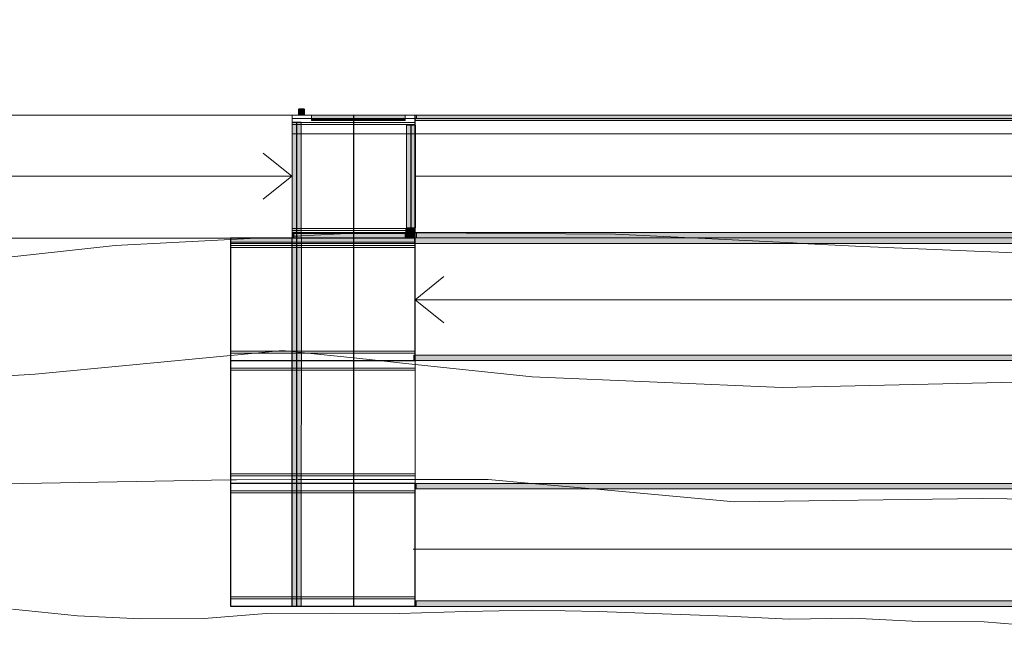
# Model space of a CAD drawing. Header units: metres. Extents: x -373759 to -373409, y 810976 to 811228.
# Tile 35 of 153: x -373649 to -373633, y 811117 to 811127. Entities that reach past the tile are written whole.
import ezdxf

# ---------------------------------------------------------------- set-up
doc = ezdxf.new("R2010")
doc.units = ezdxf.units.M
doc.header["$XCLIPFRAME"] = 2
for name, color, linetype, lineweight, true_color in [('A-DETL', 7, 'Continuous', 5, 0x00a600), ('BASE ALAMEDA JULIO MULLER 1_explodidoR01_dwg', 7, 'Continuous', 5, 0x767676), ('Curva_Intermediária', 7, 'Continuous', 9, 0x656565), ('Curva_Mestra', 7, 'Continuous', 40, 0xa55200)]:
    doc.layers.add(name, color=color, linetype=linetype, lineweight=lineweight, true_color=true_color)
for name, color, linetype, lineweight in [('A-FLOR', 7, 'Continuous', 5), ('A-GENM', 7, 'Continuous', 5), ('I-WALL', 7, 'Continuous', 5), ('S-BEAM', 7, 'Continuous', 5), ('S-COLS', 7, 'Continuous', 5)]:
    doc.layers.add(name, color=color, linetype=linetype, lineweight=lineweight)
picture_1 = doc.add_image_def('image1.jpg', size_in_pixel=(999, 584))

# ---------------------------------------------------------------- blocks, each defined once
blk = doc.blocks.new('BASE ALAMEDA JULIO MULLER 1_explodidoR01_dwg-478056-PISTA INFERIOR PARTE 1')
at = {"layer": 'Curva_Intermediária', "color": 9, "lineweight": 5, "true_color": 0xc0c0c0}
for p, q in [((-16770, 903449), (-17182, 903543)), ((-16184, 903314), (-16206, 903319)), ((-16153, 903307), (-16184, 903314)), ((-16149, 903306), (-16153, 903307)), ((-16146, 903306), (-16149, 903306)), ((-16135, 903303), (-16141, 903305)), ((-16127, 903301), (-16130, 903302)), ((-16123, 903300), (-16127, 903301)), ((-16119, 903299), (-16123, 903300)), ((-16065, 903287), (-16119, 903299)), ((-15235, 903097), (-16065, 903287)), ((-15077, 903061), (-15231, 903096)), ((-14426, 902873), (-15003, 903040)), ((-14414, 902869), (-14426, 902873)), ((-14250, 902822), (-14270, 902828)), ((-16667, 901501), (-16716, 901520)), ((-16646, 901492), (-16652, 901494)), ((-16579, 901465), (-16630, 901486)), ((-15788, 901148), (-16579, 901465)), ((-8403, 900995), (-9969, 901526)), ((-14855, 900773), (-15783, 901146)), ((-8281, 900953), (-8403, 900995))]:
    blk.add_line(p, q, dxfattribs=at)
at = {"layer": 'Curva_Intermediária', "color": 9, "lineweight": 5, "true_color": 0xc0c0c0, "flags": 128}
for points in [[(-17185, 903544), (-19014, 903963), (-23039, 904643), (-27007, 905443), (-28829, 905766)], [(-17698, 901732), (-20838, 902307), (-24782, 903171), (-26919, 903763)], [(-15003, 903040), (-15070, 903059), (-15077, 903061)], [(-9970, 901526), (-11142, 901923), (-14250, 902822)], [(-16721, 901522), (-16862, 901579), (-17696, 901732)], [(-2297, 898945), (-3494, 899371), (-7342, 900635), (-8281, 900953)], [(-93, 896651), (-1438, 896635), (-5311, 897771), (-9215, 898787), (-13078, 900059), (-14852, 900772)], [(-2011, 893043), (-2998, 893267), (-4046, 893451), (-5063, 893627), (-6102, 893851), (-7095, 894227), (-8118, 894523), (-9134, 894867), (-10134, 895131), (-11086, 895451), (-12095, 895779), (-13086, 896099), (-14110, 896411), (-15150, 896683), (-16206, 896947), (-17247, 897251), (-18286, 897539), (-19279, 897739), (-20270, 898011), (-21247, 898339), (-22230, 898731)]]:
    blk.add_lwpolyline(points, dxfattribs=at)
at = {"layer": 'Curva_Mestra', "color": 9, "lineweight": 5, "true_color": 0xc0c0c0}
for p, q in [((-18247, 899787), (-18159, 899763)), ((-18159, 899763), (-17289, 899518)), ((-17285, 899516), (-17234, 899502)), ((-17218, 899497), (-17212, 899496)), ((-17196, 899491), (-17143, 899476)), ((-17143, 899476), (-16327, 899246)), ((-16322, 899244), (-15365, 898974)), ((-13555, 898395), (-12689, 898063)), ((-12689, 898063), (-12622, 898037))]:
    blk.add_line(p, q, dxfattribs=at)
at = {"layer": 'Curva_Mestra', "color": 9, "lineweight": 5, "true_color": 0xc0c0c0, "flags": 128}
for points in [[(-27430, 901960), (-26046, 901627), (-22118, 900811), (-18250, 899787)], [(-15362, 898973), (-14222, 898651), (-13555, 898395)], [(-12622, 898037), (-10470, 897211), (-6583, 896163), (-2686, 895003), (-1402, 894778)]]:
    blk.add_lwpolyline(points, dxfattribs=at)
blk = doc.blocks.new('_EST_ PLACA PISO ESTRUTURAL MEIO - _EST_ PLACA PISO ESTRUTURAL MEIO-3937319-PISTA INFERIOR PARTE 1')
at = {"layer": 'A-GENM', "color": 253, "true_color": 0xaaaaaa}
for p, q in [((-1000, -500), (-1000, 500)), ((-998, 500), (997, 500)), ((-876, 500), (-998, 500)), ((997, 497), (-998, 497)), ((-998, 497), (997, 497)), ((-998, 497), (-998, -498)), ((-998, 497), (-998, -498)), ((-998, -498), (-998, 497)), ((-998, 497), (-998, -498)), ((-843, 500), (-876, 500)), ((-876, 497), (-876, -498)), ((843, 500), (-843, 500)), ((-843, -498), (-843, 497)), ((876, 500), (843, 500)), ((843, 497), (843, -498)), ((997, 500), (876, 500)), ((876, 497), (876, -498)), ((997, 497), (997, -498)), ((997, -498), (997, 497)), ((997, 497), (997, -498)), ((997, 497), (997, -498)), ((1000, -500), (1000, 500)), ((997, -498), (-998, -498)), ((-998, -498), (997, -498)), ((-998, -500), (-876, -500)), ((997, -500), (-998, -500)), ((-876, -500), (-843, -500)), ((-843, -500), (843, -500)), ((843, -500), (876, -500)), ((876, -500), (997, -500))]:
    blk.add_line(p, q, dxfattribs=at)
blk = doc.blocks.new('_EST_ PLACA PISO ESTRUTURAL MEIO - _EST_ PLACA PISO ESTRUTURAL MEIO-V190-PISTA INFERIOR PARTE 1')
at = {"layer": 'A-GENM', "color": 253, "true_color": 0xaaaaaa}
for p, q in [((-1000, 497), (-1000, -498)), ((-998, 500), (997, 500)), ((997, 498), (-998, 498)), ((-998, 498), (997, 498)), ((-998, 497), (-998, -498)), ((-998, 497), (-998, -498)), ((-998, -498), (-998, 497)), ((-998, 497), (-998, -498)), ((-876, 500), (-998, 500)), ((-843, 500), (-876, 500)), ((-876, 498), (-876, -498)), ((843, 500), (-843, 500)), ((-843, -498), (-843, 498)), ((876, 500), (843, 500)), ((843, 498), (843, -498)), ((997, 500), (876, 500)), ((876, 498), (876, -498)), ((997, 498), (997, -498)), ((997, -498), (997, 498)), ((997, 498), (997, -498)), ((997, 498), (997, -498)), ((1000, 500), (1000, -500)), ((997, -498), (-998, -498)), ((-998, -498), (997, -498)), ((997, -500), (-998, -500)), ((-998, -500), (-876, -500)), ((-876, -500), (-843, -500)), ((-843, -500), (843, -500)), ((843, -500), (876, -500)), ((876, -500), (997, -500))]:
    blk.add_line(p, q, dxfattribs=at)
blk = doc.blocks.new('PFC-Parallel Flange Channel - 90x300-3727853-PISTA INFERIOR PARTE 1')
at = {"layer": 'S-BEAM', "true_color": 0xff8080, "transparency": 33554432}
for points in [[(-252132, 857942), (-252132, 858032), (-266707, 858032), (-266707, 857942), (-252132, 857942)], [(-252115, 857960), (-252115, 858032), (-266690, 858032), (-266690, 857960), (-252115, 857960)], [(-252127, 857948), (-252115, 857948), (-252115, 857960), (-266690, 857960), (-266690, 857948), (-252131, 857948)]]:
    blk.add_hatch(color=11, dxfattribs=at).paths.add_polyline_path(points, flags=0)
h = blk.add_hatch(color=11, dxfattribs=at)
h.paths.add_polyline_path([(-252132, 857942), (-252132, 857962), (-252132, 857952)], flags=0)
h.paths.add_polyline_path([(-252114, 857942), (-252115, 857948), (-252131, 857948), (-252132, 857942), (-252117, 857942)], flags=0)
at = {"layer": 'S-BEAM', "color": 1, "true_color": 0xff0000}
for p, q in [((-266707, 857942), (-266707, 858032)), ((-266707, 858032), (-266707, 858032)), ((-266707, 858032), (-266707, 857960)), ((-252132, 858032), (-266707, 858032)), ((-252132, 858032), (-266707, 858032)), ((-266689, 857942), (-266707, 857942)), ((-266707, 857942), (-252132, 857942)), ((-266706, 857948), (-266690, 857948)), ((-266690, 857960), (-266690, 858032)), ((-266690, 858032), (-266689, 858032)), ((-252132, 858032), (-266690, 858032)), ((-266689, 858032), (-266689, 857960)), ((-252132, 858032), (-266689, 858032)), ((-266689, 857960), (-266689, 857948)), ((-266689, 857948), (-266689, 857942)), ((-252132, 857942), (-266689, 857942)), ((-252132, 857960), (-252132, 858032)), ((-252132, 858032), (-252132, 858032)), ((-252132, 858032), (-252132, 857942)), ((-252128, 858032), (-252132, 858032)), ((-252128, 858032), (-252132, 858032)), ((-252132, 857942), (-252127, 857942)), ((-252127, 857942), (-252132, 857942)), ((-252127, 857948), (-252131, 857948)), ((-252115, 858032), (-252127, 858032)), ((-252115, 858032), (-252127, 858032)), ((-252115, 857948), (-252127, 857948)), ((-252127, 857942), (-252114, 857942)), ((-252114, 857942), (-252127, 857942)), ((-252114, 858032), (-252115, 858032)), ((-252115, 858032), (-252115, 857962)), ((-252114, 857962), (-252114, 858032)), ((-252114, 857957), (-252114, 857962)), ((-252114, 857952), (-252114, 857957)), ((-252114, 857942), (-252114, 857951))]:
    blk.add_line(p, q, dxfattribs=at)
for centre, start_param, end_param in [((-266706, 857960), 1.570796, 3.141593), ((-266690, 857960), 3.141593, 4.712389), ((-252131, 857960), 1.976667, 3.141593), ((-252115, 857960), 4.396389, 4.712389), ((-252115, 857960), 3.926991, 4.379989), ((-252115, 857960), 3.141593, 3.836236)]:
    blk.add_ellipse(centre, major_axis=(0, 12), ratio=0.061632, start_param=start_param, end_param=end_param, dxfattribs=at)
blk = doc.blocks.new('PFC-Parallel Flange Channel - 90x300-V325-PISTA INFERIOR PARTE 1')
at = {"layer": 'S-BEAM', "true_color": 0xff8080, "transparency": 33554432}
for points in [[(-252132, 856032), (-252132, 856122), (-266707, 856122), (-266707, 856032), (-252403, 856032)], [(-252115, 856103), (-252115, 856115), (-266690, 856115), (-266690, 856103), (-252127, 856103)], [(-252115, 856032), (-252115, 856103), (-266690, 856103), (-266688, 856032), (-252127, 856032)], [(-252115, 856115), (-252114, 856122), (-252132, 856122), (-252131, 856115), (-252127, 856115)]]:
    blk.add_hatch(color=11, dxfattribs=at).paths.add_polyline_path(points, flags=0)
at = {"layer": 'S-BEAM', "color": 1, "true_color": 0xff0000}
for p, q in [((-266707, 856122), (-266689, 856122)), ((-266707, 856037), (-266707, 856122)), ((-252132, 856122), (-266707, 856122)), ((-266707, 856103), (-266707, 856032)), ((-266707, 856032), (-266707, 856037)), ((-266707, 856032), (-266707, 856032)), ((-266707, 856032), (-252132, 856032)), ((-266707, 856032), (-252132, 856032)), ((-266690, 856115), (-266706, 856115)), ((-266690, 856032), (-266690, 856103)), ((-266689, 856032), (-266690, 856032)), ((-266690, 856032), (-252132, 856032)), ((-266689, 856122), (-266689, 856115)), ((-266689, 856122), (-252132, 856122)), ((-266689, 856115), (-266689, 856112)), ((-266689, 856112), (-266689, 856032)), ((-266689, 856032), (-252132, 856032)), ((-252132, 856122), (-252132, 856032)), ((-252128, 856122), (-252132, 856122)), ((-252132, 856122), (-252128, 856122)), ((-252132, 856032), (-252132, 856103)), ((-252132, 856032), (-252132, 856032)), ((-252132, 856032), (-252128, 856032)), ((-252132, 856032), (-252128, 856032)), ((-252131, 856115), (-252128, 856115)), ((-252114, 856122), (-252127, 856122)), ((-252127, 856122), (-252114, 856122)), ((-252127, 856115), (-252115, 856115)), ((-252127, 856032), (-252115, 856032)), ((-252127, 856032), (-252115, 856032)), ((-252115, 856103), (-252115, 856032)), ((-252115, 856032), (-252114, 856032)), ((-252114, 856032), (-252114, 856122))]:
    blk.add_line(p, q, dxfattribs=at)
for centre, start_param, end_param in [((-266706, 856103), 0, 1.570796), ((-266690, 856103), 4.712389, 6.283185), ((-252131, 856103), 0.785398, 1.570796), ((-252131, 856103), 0, 0.785398), ((-252115, 856103), 4.712389, 6.283185)]:
    blk.add_ellipse(centre, major_axis=(0, 12), ratio=0.061632, start_param=start_param, end_param=end_param, dxfattribs=at)
blk = doc.blocks.new('PFC-Parallel Flange Channel - 90x300-3752209-PISTA INFERIOR PARTE 1')
at = {"layer": 'S-BEAM', "true_color": 0xff8080, "transparency": 33554432}
h = blk.add_hatch(color=11, dxfattribs=at)
h.paths.add_polyline_path([(-254130, 862022), (-254130, 862112), (-266709, 862112), (-266707, 862022), (-254130, 862022)], flags=0)
h.paths.add_polyline_path([(-266707, 862022), (-266707, 862022), (-266707, 862112)], flags=0)
for points in [[(-254107, 862093), (-254108, 862105), (-266687, 862104), (-266686, 862093), (-254127, 862093)], [(-254127, 862022), (-254107, 862022), (-254107, 862093), (-266686, 862093), (-266686, 862022), (-254127, 862022)]]:
    blk.add_hatch(color=11, dxfattribs=at).paths.add_polyline_path(points, flags=0)
h = blk.add_hatch(color=11, dxfattribs=at)
h.paths.add_polyline_path([(-254107, 862022), (-254106, 862022), (-254107, 862093)], flags=0)
h.paths.add_polyline_path([(-254130, 862022), (-254129, 862022), (-254130, 862022)], flags=0)
h.paths.add_polyline_path([(-254108, 862105), (-254106, 862112), (-254130, 862112), (-254127, 862105)], flags=0)
at = {"layer": 'S-BEAM', "color": 1, "true_color": 0xff0000}
for p, q in [((-266709, 862022), (-266709, 862112)), ((-266708, 862112), (-266685, 862112)), ((-254130, 862112), (-266708, 862112)), ((-266708, 862093), (-266708, 862022)), ((-266687, 862105), (-266707, 862105)), ((-266686, 862022), (-266686, 862093)), ((-266685, 862112), (-266685, 862105)), ((-266685, 862112), (-254130, 862112)), ((-266685, 862096), (-266685, 862022)), ((-254130, 862112), (-254130, 862022)), ((-254129, 862022), (-254129, 862093)), ((-254106, 862112), (-254127, 862112)), ((-254127, 862112), (-254106, 862112)), ((-254127, 862105), (-254108, 862105)), ((-254107, 862093), (-254107, 862022)), ((-254106, 862022), (-254106, 862112)), ((-266708, 862022), (-266709, 862022)), ((-266707, 862022), (-255944, 862022)), ((-266707, 862022), (-255865, 862022)), ((-266685, 862022), (-266686, 862022)), ((-266686, 862022), (-254153, 862022)), ((-266685, 862022), (-254153, 862022)), ((-255944, 862022), (-254130, 862022)), ((-255865, 862022), (-254130, 862022)), ((-254153, 862022), (-254130, 862022)), ((-254153, 862022), (-254130, 862022)), ((-254130, 862022), (-254129, 862022)), ((-254127, 862022), (-254107, 862022)), ((-254127, 862022), (-254107, 862022)), ((-254107, 862022), (-254106, 862022))]:
    blk.add_line(p, q, dxfattribs=at)
for centre, start_param, end_param in [((-266707, 862093), 0, 1.570796), ((-266687, 862093), 4.712389, 6.283185), ((-254128, 862093), 0, 1.570796), ((-254108, 862093), 4.712389, 6.283185)]:
    blk.add_ellipse(centre, major_axis=(0, 12), ratio=0.079255, start_param=start_param, end_param=end_param, dxfattribs=at)
blk = doc.blocks.new('PFC-Parallel Flange Channel - 90x300-3727615-PISTA INFERIOR PARTE 1')
at = {"layer": 'S-BEAM', "true_color": 0xff8080, "transparency": 33554432}
blk.add_hatch(color=11, dxfattribs=at).paths.add_polyline_path([(-268682, 862088), (-268683, 862100), (-268708, 862100), (-268705, 862088), (-268694, 862088)], flags=0)
h = blk.add_hatch(color=11, dxfattribs=at)
h.paths.add_polyline_path([(-268682, 862017), (-268682, 862088), (-268708, 862088), (-268705, 862017), (-268694, 862017)], flags=0)
h.paths.add_polyline_path([(-268705, 862022), (-268704, 862022), (-268704, 862022)], flags=0)
h = blk.add_hatch(color=11, dxfattribs=at)
h.paths.add_polyline_path([(-268681, 862022), (-268681, 862022), (-268681, 862022)], flags=0)
h.paths.add_polyline_path([(-268683, 862100), (-268683, 862107), (-268705, 862107), (-268703, 862100), (-268690, 862100)], flags=0)
at = {"layer": 'S-BEAM', "color": 1, "true_color": 0xff0000}
for p, q in [((-268705, 862107), (-268705, 862022)), ((-268690, 862107), (-268705, 862107)), ((-268705, 862107), (-268681, 862107)), ((-268704, 862022), (-268704, 862088)), ((-268703, 862100), (-268690, 862100)), ((-268681, 862107), (-268690, 862107)), ((-268690, 862100), (-268683, 862100)), ((-268682, 862088), (-268682, 862022)), ((-268681, 862022), (-268681, 862096)), ((-281139, 862017), (-281140, 862017)), ((-281116, 862017), (-281117, 862017)), ((-268705, 862022), (-268705, 862017)), ((-268705, 862017), (-268704, 862017)), ((-268704, 862017), (-268704, 862022)), ((-268704, 862017), (-268682, 862017)), ((-268704, 862017), (-268682, 862017)), ((-268682, 862022), (-268682, 862017)), ((-268682, 862017), (-268681, 862017)), ((-268681, 862017), (-268681, 862022))]:
    blk.add_line(p, q, dxfattribs=at)
for centre, start_param, end_param in [((-268703, 862088), 0, 1.570796), ((-268683, 862088), 5.497787, 6.283185), ((-268683, 862088), 4.712389, 5.497787)]:
    blk.add_ellipse(centre, major_axis=(0, 12), ratio=0.080162, start_param=start_param, end_param=end_param, dxfattribs=at)
blk = doc.blocks.new('_EST_ PLACA PISO ESTRUTURAL MEIO - _EST_ PLACA PISO ESTRUTURAL MEIO-V189-PISTA INFERIOR PARTE 1')
at = {"layer": 'A-GENM', "color": 253, "true_color": 0xaaaaaa}
for p, q in [((-1000, 500), (-1000, -500)), ((-998, 500), (997, 500)), ((-876, 500), (-998, 500)), ((997, 497), (-998, 497)), ((-998, 497), (997, 497)), ((-998, 497), (-998, -498)), ((-998, 497), (-998, -498)), ((-998, -498), (-998, 497)), ((-998, 497), (-998, -498)), ((-843, 500), (-876, 500)), ((-876, 497), (-876, -498)), ((843, 500), (-843, 500)), ((-843, -498), (-843, 497)), ((876, 500), (843, 500)), ((843, 497), (843, -498)), ((997, 500), (876, 500)), ((876, 497), (876, -498)), ((997, 497), (997, -498)), ((997, -498), (997, 497)), ((997, 497), (997, -498)), ((997, 497), (997, -498)), ((1000, 500), (1000, -500)), ((997, -498), (-998, -498)), ((-998, -498), (997, -498)), ((-998, -500), (-876, -500)), ((997, -500), (-998, -500)), ((-876, -500), (-843, -500)), ((-843, -500), (843, -500)), ((843, -500), (876, -500)), ((876, -500), (997, -500))]:
    blk.add_line(p, q, dxfattribs=at)
blk = doc.blocks.new('PFC-Parallel Flange Channel - 90x300-3728610-PISTA INFERIOR PARTE 1')
at = {"layer": 'S-BEAM'}
for p, q in [((-1497.5, 12.7), (-502.5, 12.7)), ((-497.5, 12.7), (497.5, 12.7)), ((502.5, 12.7), (1497.5, 12.7))]:
    blk.add_line(p, q, dxfattribs=at)
blk = doc.blocks.new('M_W-Wide Flange - VIGA I 25X15-3728730-PISTA INFERIOR PARTE 1')
at = {"layer": 'S-BEAM', "true_color": 0xff8080, "transparency": 33554432}
for points in [[(2992, 75), (-2993, 75), (-2993, 20), (2992, 20)], [(2992, 75), (-2993, 75), (-2993, -75), (2992, -73)], [(2992, 20), (-2993, 20), (-2993, 3), (2992, 5), (2992, 17)], [(2992, -3), (-2993, -5), (-2993, -20), (2992, -20), (2992, -4)], [(2992, -20), (-2993, -20), (-2993, -75), (2992, -73)]]:
    blk.add_hatch(color=11, dxfattribs=at).paths.add_polyline_path(points, flags=0)
at = {"layer": 'S-BEAM', "color": 1, "true_color": 0xff0000}
for p, q in [((-2993, 75), (-2993, 16)), ((-2993, -73), (-2993, 75)), ((-2993, 75), (-2993, 20)), ((-2993, 20), (-2993, 75)), ((-2913, 75), (-2993, 75)), ((-2993, 75), (-2903, 75)), ((-2993, 75), (-2903, 75)), ((-2993, 75), (-2913, 75)), ((-2993, 20), (-2993, 3)), ((-2993, 3), (-2993, 20)), ((-2993, 14), (-2993, 8)), ((-2993, 3), (-2993, -3)), ((-2903, 75), (-2909, 75)), ((-2909, 75), (-2903, 75)), ((2992, 75), (-2903, 75)), ((-2903, 75), (2992, 75)), ((-2903, 75), (2992, 75)), ((-2903, 75), (2992, 75)), ((2992, 75), (2992, 20)), ((2992, 20), (2992, 75)), ((2992, 75), (2992, -73)), ((2992, 8), (2992, 75)), ((2992, 20), (2992, 3)), ((2992, 3), (2992, 20)), ((2992, -3), (2992, 3)), ((-2993, -20), (-2993, -3)), ((-2993, -3), (-2993, -20)), ((-2993, -8), (-2993, -14)), ((-2993, -16), (-2993, -73)), ((-2993, -73), (-2993, -20)), ((-2993, -20), (-2993, -73)), ((-2993, -75), (-2903, -75)), ((-2993, -75), (-2903, -75)), ((-2993, -75), (-2915, -75)), ((-2993, -75), (-2915, -75)), ((-2909, -75), (-2903, -75)), ((-2909, -75), (-2903, -75)), ((-2903, -75), (2992, -75)), ((-2903, -75), (2992, -75)), ((-2903, -75), (2992, -75)), ((-2903, -75), (2992, -75)), ((2992, -20), (2992, -3)), ((2992, -3), (2992, -20)), ((2992, -73), (2992, -8)), ((2992, -73), (2992, -20)), ((2992, -20), (2992, -73))]:
    blk.add_line(p, q, dxfattribs=at)
at = {"layer": 'S-BEAM'}
for p, q in [((-2903, 3), (-2993, 3)), ((2992, 3), (-2903, 3)), ((-2903, -3), (-2993, -3)), ((2992, -3), (-2903, -3))]:
    blk.add_line(p, q, dxfattribs=at)
blk = doc.blocks.new('_EST_ PLACA PISO ESTRUTURAL MEIO - _EST_ PLACA PISO ESTRUTURAL MEIO-V328-PISTA INFERIOR PARTE 1')
at = {"layer": 'A-GENM', "color": 253, "true_color": 0xaaaaaa}
for p, q in [((-1000, 497), (-1000, 444)), ((997, 498), (-998, 498)), ((-998, 498), (997, 498)), ((-998, 497), (-998, 440)), ((-998, 497), (-998, 440)), ((-998, 440), (-998, 497)), ((-998, 497), (-998, 440)), ((-876, 498), (-876, -498)), ((-843, -498), (-843, 498)), ((843, 498), (843, -498)), ((876, 498), (876, -498)), ((997, 498), (997, -498)), ((997, -498), (997, 498)), ((997, 498), (997, -498)), ((997, 498), (997, -498)), ((1000, 500), (1000, 392)), ((-1000, 444), (-1000, 440)), ((-1000, 438), (-1000, 435)), ((-1000, 435), (-1000, 432)), ((-1000, 427), (-1000, 422)), ((-1000, 417), (-1000, 414)), ((-1000, 414), (-1000, 411)), ((-1000, 409), (-1000, 405)), ((-1000, 405), (-1000, 350)), ((-1000, 350), (-1000, -498)), ((-998, 438), (-998, 432)), ((-998, 438), (-998, 432)), ((-998, 432), (-998, 438)), ((-998, 438), (-998, 432)), ((-998, 427), (-998, 422)), ((-998, 427), (-998, 422)), ((-998, 422), (-998, 427)), ((-998, 427), (-998, 422)), ((-998, 417), (-998, 411)), ((-998, 417), (-998, 411)), ((-998, 411), (-998, 417)), ((-998, 417), (-998, 411)), ((-998, 409), (-998, 350)), ((-998, 409), (-998, 350)), ((-998, 350), (-998, 409)), ((-998, 409), (-998, 350)), ((-998, 350), (-998, -498)), ((-998, 350), (-998, -498)), ((-998, -498), (-998, 350)), ((-998, 350), (-998, -498)), ((1000, 302), (1000, -500)), ((997, -498), (-998, -498)), ((-998, -498), (997, -498)), ((-998, -500), (-876, -500)), ((997, -500), (-998, -500)), ((-876, -500), (-843, -500)), ((-843, -500), (843, -500)), ((843, -500), (876, -500)), ((876, -500), (997, -500))]:
    blk.add_line(p, q, dxfattribs=at)
blk = doc.blocks.new('PFC-Parallel Flange Channel - 90x300-4141118-PISTA INFERIOR PARTE 1')
at = {"layer": 'S-BEAM'}
for p, q in [((-686, -13), (-4, -13)), ((1, -13), (836, -13))]:
    blk.add_line(p, q, dxfattribs=at)
blk = doc.blocks.new('PFC-Parallel Flange Channel - 90x300-3752182-PISTA INFERIOR PARTE 1')
at = {"layer": 'S-BEAM', "true_color": 0xff8080, "transparency": 33554432}
for points in [[(701, -58), (834, -58), (834, 32), (-1001, 32), (-1000, -58), (66, -58)], [(701, -58), (834, -58), (834, 13), (-1001, 10), (-1000, -58), (66, -58)]]:
    blk.add_hatch(color=11, dxfattribs=at).paths.add_polyline_path(points, flags=0)
h = blk.add_hatch(color=11, dxfattribs=at)
h.paths.add_polyline_path([(834, 13), (834, 25), (-1001, 24), (-1000, 13), (701, 13)], flags=0)
h.paths.add_polyline_path([(66, 16), (66, 16), (701, 16)], flags=0)
h.paths.add_polyline_path([(66, 19), (66, 19), (701, 19)], flags=0)
h.paths.add_polyline_path([(66, 25), (66, 25), (701, 25)], flags=0)
at = {"layer": 'S-BEAM', "color": 1, "true_color": 0xff0000}
for p, q in [((-1001, 32), (-1001, 27)), ((-1001, -58), (-1001, 32)), ((-6, 32), (-1001, 32)), ((-1001, 32), (-855, 32)), ((-1001, 22), (-1001, 25)), ((-1001, 25), (-1001, 25)), ((-1001, 25), (-1001, 24)), ((-1001, 25), (-1001, 25)), ((-1001, 24), (-1001, 22)), ((-1001, 19), (-1001, 22)), ((-1001, 22), (-1001, 16)), ((-1001, 13), (-1001, 19)), ((-1001, 16), (-1001, 8)), ((-1001, 16), (-1001, 13)), ((-1001, -58), (-1001, 13)), ((-1001, 13), (-1001, -58)), ((-1001, 8), (-1001, -58)), ((-855, 32), (-6, 32)), ((834, 32), (-1, 32)), ((-1, 32), (834, 32)), ((834, 32), (834, -58)), ((834, 25), (834, 32)), ((834, 16), (834, 25)), ((834, 25), (834, 13)), ((834, 13), (834, 16)), ((834, -58), (834, 16)), ((834, -58), (834, 13)), ((834, 13), (834, -58)), ((-1000, -58), (-943, -58)), ((-1000, -58), (-943, -58)), ((-1000, -58), (-989, -58)), ((-1000, -58), (-977, -58)), ((-989, -58), (-977, -58)), ((-977, -58), (-943, -58)), ((-977, -58), (-943, -58)), ((-941, -58), (-935, -58)), ((-941, -58), (-935, -58)), ((-941, -58), (-935, -58)), ((-941, -58), (-935, -58)), ((-930, -58), (-925, -58)), ((-930, -58), (-925, -58)), ((-930, -58), (-925, -58)), ((-930, -58), (-925, -58)), ((-920, -58), (-914, -58)), ((-920, -58), (-914, -58)), ((-920, -58), (-914, -58)), ((-920, -58), (-914, -58)), ((-912, -58), (-853, -58)), ((-912, -58), (-853, -58)), ((-912, -58), (-855, -58)), ((-912, -58), (-855, -58)), ((-853, -58), (-6, -58)), ((-853, -58), (-6, -58)), ((-853, -58), (-6, -58)), ((-853, -58), (-6, -58)), ((0, -58), (834, -58)), ((0, -58), (834, -58)), ((0, -58), (834, -58)), ((0, -58), (834, -58))]:
    blk.add_line(p, q, dxfattribs=at)
at = {"layer": 'S-BEAM'}
for p, q in [((-1001, 13), (-6, 13)), ((-1, 13), (834, 13))]:
    blk.add_line(p, q, dxfattribs=at)
blk = doc.blocks.new('M_W-Wide Flange - VIGA I 25X15-3752183-PISTA INFERIOR PARTE 1')
at = {"layer": 'S-BEAM', "true_color": 0xff8080, "transparency": 33554432}
for points in [[(835, 75), (-835, 75), (-835, -75), (835, -75), (835, 68)], [(835, 75), (-692, 75), (-692, 20), (835, 20), (835, 68)], [(835, 20), (-692, 19), (-692, 3), (835, 5), (835, 15)], [(835, -3), (-692, -5), (-692, -20), (835, -20), (835, -3)], [(835, -20), (-692, -20), (-692, -75), (835, -75)]]:
    blk.add_hatch(color=11, dxfattribs=at).paths.add_polyline_path(points, flags=0)
at = {"layer": 'S-BEAM', "color": 1, "true_color": 0xff0000}
for p, q in [((-835, 68), (-835, 75)), ((-835, 75), (835, 75)), ((-835, -75), (-835, 65)), ((835, 75), (-692, 75)), ((-692, 75), (835, 75)), ((-692, 75), (835, 75)), ((835, 75), (835, 68)), ((835, 68), (835, 75)), ((835, 75), (835, 68)), ((835, 68), (835, 75)), ((835, 65), (835, 20)), ((835, 20), (835, 65)), ((835, 65), (835, -75)), ((835, 8), (835, 65)), ((835, 20), (835, 3)), ((835, 3), (835, 20)), ((835, 3), (835, 3)), ((835, -3), (835, 3)), ((-835, -75), (835, -75)), ((-692, -75), (835, -75)), ((-692, -75), (835, -75)), ((-692, -75), (835, -75)), ((835, -11), (835, -3)), ((835, -3), (835, -8)), ((835, -8), (835, -20)), ((835, -75), (835, -8)), ((835, -20), (835, -11)), ((835, -75), (835, -20)), ((835, -20), (835, -75))]:
    blk.add_line(p, q, dxfattribs=at)
at = {"layer": 'S-BEAM'}
for p, q in [((835, 3), (-835, 3)), ((835, -3), (-835, -3))]:
    blk.add_line(p, q, dxfattribs=at)
blk = doc.blocks.new('M_W-Wide Flange - VIGA I 25X15-4141119-PISTA INFERIOR PARTE 1')
at = {"layer": 'S-BEAM', "true_color": 0xff8080, "transparency": 33554432}
for points in [[(997, 75), (-885, 75), (-885, -73), (997, -70), (997, 22)], [(997, 75), (-692, 75), (-692, 20), (997, 22)], [(997, 19), (997, 20), (-692, 20), (-692, 3), (997, 5), (997, 18)], [(997, -3), (997, -3), (-692, -5), (-692, -20), (997, -17), (997, -4)], [(997, -46), (997, -20), (-692, -20), (-692, -73), (997, -70), (997, -46)]]:
    blk.add_hatch(color=11, dxfattribs=at).paths.add_polyline_path(points, flags=0)
at = {"layer": 'S-BEAM', "color": 1, "true_color": 0xff0000}
for p, q in [((-885, -70), (-885, 75)), ((907, 75), (-885, 75)), ((907, 75), (-692, 75)), ((907, 75), (-692, 75)), ((907, 75), (-692, 75)), ((997, 75), (907, 75)), ((997, 75), (907, 75)), ((915, 75), (907, 75)), ((915, 75), (907, 75)), ((997, 75), (926, 75)), ((997, 75), (926, 75)), ((997, 22), (997, 75)), ((997, 75), (997, 22)), ((997, 22), (997, 75)), ((997, 75), (997, 18)), ((997, 16), (997, 10)), ((997, 8), (997, 5)), ((997, 5), (997, 8)), ((997, 5), (997, 3)), ((997, 3), (997, 5)), ((997, 5), (997, 0)), ((997, 0), (997, 3)), ((997, 3), (997, 3)), ((997, -8), (997, -3)), ((997, -3), (997, -3)), ((997, -3), (997, -5)), ((997, -5), (997, -11)), ((997, -5), (997, -8)), ((997, -11), (997, -8)), ((997, -11), (997, -8)), ((997, -8), (997, -11)), ((997, -13), (997, -69)), ((997, -46), (997, -20)), ((997, -69), (997, -20)), ((997, -20), (997, -46)), ((997, -69), (997, -47)), ((997, -47), (997, -69))]:
    blk.add_line(p, q, dxfattribs=at)
at = {"layer": 'S-BEAM'}
for p, q in [((907, 3), (-885, 3)), ((997, 3), (907, 3)), ((907, -3), (-885, -3)), ((997, -3), (907, -3))]:
    blk.add_line(p, q, dxfattribs=at)
blk = doc.blocks.new('_EST_ PILAR BALIZADOR - 150 x 150-V367-PISTA INFERIOR PARTE 1')
at = {"layer": 'S-COLS', "lineweight": 20, "true_color": 0x800000}
blk.add_hatch(color=16, dxfattribs=at).paths.add_polyline_path([(-50, -40), (-49, -45), (-40, -50), (45, -49), (50, -40), (49, 45), (40, 50), (-45, 49), (-50, 40)], flags=0)
at = {"layer": 'S-COLS', "color": 236, "lineweight": 20, "true_color": 0x800040}
for p, q in [((-50, 40), (-50, -40)), ((40, 50), (-40, 50)), ((50, -40), (50, 40)), ((-40, -50), (40, -50))]:
    blk.add_line(p, q, dxfattribs=at)
for centre, start, end in [((-40, 40), 90, 180), ((40, 40), 360, 90), ((-40, -40), 180, 270), ((40, -40), 270, 360)]:
    blk.add_arc(centre, 10, start, end, dxfattribs=at)
at = {"layer": 'S-COLS', "lineweight": 20}
for centre, start, end in [((-40, 40), 135, 180), ((40, 40), 45, 90), ((-40, -40), 225, 270), ((40, -40), 315, 0)]:
    blk.add_arc(centre, 10, start, end, dxfattribs=at)

msp = doc.modelspace()

# ---------------------------------------------------------------- hatches: boundary and pattern name
at = {"layer": 'S-BEAM', "true_color": 0xff8080, "transparency": 33554432}
for points in [[(-373643.12, 811125.854), (-373643.12, 811125.944), (-373644.642, 811125.944), (-373644.642, 811125.854), (-373643.254, 811125.854)], [(-373643.12, 811125.889), (-373643.12, 811125.944), (-373644.642, 811125.944), (-373644.642, 811125.889), (-373643.254, 811125.889)], [(-373630.38, 811125.854), (-373630.38, 811125.944), (-373642.959, 811125.944), (-373642.958, 811125.854), (-373630.38, 811125.854)], [(-373630.368, 811125.872), (-373630.368, 811125.944), (-373642.936, 811125.944), (-373642.936, 811125.889), (-373641.65, 811125.889), (-373641.65, 811125.872), (-373630.369, 811125.872)], [(-373630.369, 811125.86), (-373630.369, 811125.872), (-373641.655, 811125.869), (-373641.696, 811125.864), (-373641.766, 811125.861), (-373641.802, 811125.86), (-373630.37, 811125.86)], [(-373642.957, 811123.859), (-373642.96, 811123.949), (-373645.957, 811123.949), (-373645.955, 811123.859), (-373642.957, 811123.859)], [(-373642.969, 811123.877), (-373642.97, 811123.949), (-373645.957, 811123.949), (-373645.955, 811123.877), (-373643.254, 811123.877)], [(-373642.968, 811123.865), (-373642.969, 811123.877), (-373645.957, 811123.877), (-373645.955, 811123.865), (-373642.969, 811123.865)], [(-373630.403, 811123.877), (-373630.405, 811123.949), (-373642.969, 811123.949), (-373642.969, 811123.877), (-373631.192, 811123.877)], [(-373630.402, 811123.865), (-373630.404, 811123.877), (-373642.969, 811123.877), (-373642.968, 811123.865), (-373630.402, 811123.865)], [(-373642.957, 811123.859), (-373642.96, 811123.865), (-373642.969, 811123.863), (-373642.968, 811123.859), (-373642.957, 811123.859)], [(-373630.38, 811123.859), (-373630.38, 811123.949), (-373642.957, 811123.949), (-373642.957, 811123.859), (-373630.38, 811123.859)], [(-373630.391, 811122.025), (-373630.391, 811122.037), (-373642.98, 811122.036), (-373642.98, 811122.025), (-373630.392, 811122.025)], [(-373630.391, 811121.954), (-373630.391, 811122.025), (-373642.98, 811122.025), (-373642.98, 811121.954), (-373638.81, 811121.954)], [(-373630.38, 811121.954), (-373630.38, 811122.044), (-373642.957, 811122.044), (-373642.957, 811121.954), (-373638.81, 811121.954)]]:
    msp.add_hatch(color=11, dxfattribs=at).paths.add_polyline_path(points, flags=0)
h = msp.add_hatch(color=11, dxfattribs=at)
h.paths.add_polyline_path([(-373642.958, 811121.954), (-373642.957, 811121.954), (-373642.958, 811122.025)], flags=0)
h.paths.add_polyline_path([(-373642.959, 811122.037), (-373642.96, 811122.044), (-373642.981, 811122.044), (-373642.979, 811122.037), (-373642.96, 811122.037)], flags=0)
at = {"layer": 'S-COLS', "true_color": 0x800000}
for points in [[(-373642.958, 811123.949), (-373642.958, 811123.949), (-373642.96, 811123.96), (-373643.023, 811123.961), (-373643.027, 811123.966), (-373643.029, 811123.972), (-373643.027, 811124.081), (-373643.023, 811124.086), (-373643.016, 811124.088), (-373642.958, 811124.088), (-373642.96, 811124.099), (-373643.108, 811124.099), (-373643.108, 811124.088), (-373643.043, 811124.086), (-373643.038, 811124.081), (-373643.036, 811124.075), (-373643.038, 811123.966), (-373643.043, 811123.961), (-373643.049, 811123.96), (-373643.108, 811123.96), (-373643.108, 811123.949), (-373642.959, 811123.949)], [(-373642.959, 811123.949), (-373642.958, 811123.949), (-373642.96, 811124.099), (-373643.108, 811124.099), (-373643.108, 811123.949), (-373642.96, 811123.949)]]:
    msp.add_hatch(color=16, dxfattribs=at).paths.add_polyline_path(points, flags=0)

# ---------------------------------------------------------------- linework, layer by layer
at = {"layer": 'A-DETL', "color": 7}
for p, q in [((-373644.959, 811124.952), (-373645.427, 811125.327)), ((-373657.392, 811124.952), (-373644.959, 811124.952)), ((-373644.959, 811124.952), (-373645.427, 811124.577)), ((-373630.377, 811124.952), (-373642.957, 811124.952)), ((-373642.957, 811122.945), (-373642.489, 811123.321)), ((-373630.377, 811122.945), (-373642.957, 811122.945)), ((-373642.957, 811122.945), (-373642.489, 811122.57)), ((-373630.628, 811118.892), (-373642.99, 811118.892)), ((-373642.99, 811118.892), (-373628.382, 811118.892))]:
    msp.add_line(p, q, dxfattribs=at)
at = {"layer": 'A-FLOR'}
for p, q in [((-373657.392, 811125.944), (-373644.958, 811125.944)), ((-373644.958, 811125.944), (-373644.958, 811123.949)), ((-373642.958, 811123.949), (-373642.958, 811125.944)), ((-373630.38, 811125.944), (-373642.958, 811125.944)), ((-373645.957, 811123.944), (-373657.392, 811123.944)), ((-373644.96, 811123.944), (-373645.955, 811123.944)), ((-373644.958, 811123.949), (-373644.958, 811123.944)), ((-373642.957, 811123.949), (-373642.957, 811123.949)), ((-373642.957, 811121.954), (-373642.957, 811123.949)), ((-373642.957, 811123.949), (-373630.38, 811123.949)), ((-373630.38, 811121.954), (-373642.957, 811121.954)), ((-373642.957, 811119.959), (-373628.382, 811119.959)), ((-373642.957, 811117.959), (-373642.957, 811119.959)), ((-373628.382, 811117.959), (-373642.957, 811117.959))]:
    msp.add_line(p, q, dxfattribs=at)
at = {"layer": 'I-WALL'}
for p, q in [((-373644.955, 811125.889), (-373643.96, 811125.889)), ((-373643.955, 811125.889), (-373642.96, 811125.889)), ((-373642.958, 811125.889), (-373630.38, 811125.889)), ((-373643.96, 811125.639), (-373644.955, 811125.639)), ((-373642.96, 811125.639), (-373643.955, 811125.639)), ((-373630.38, 811125.639), (-373642.958, 811125.639))]:
    msp.add_line(p, q, dxfattribs=at)
at = {"layer": 'S-BEAM', "color": 1, "true_color": 0xff0000}
for p, q in [((-373644.642, 811125.854), (-373644.642, 811125.944)), ((-373644.642, 811125.944), (-373644.642, 811125.872)), ((-373644.642, 811125.889), (-373644.642, 811125.944)), ((-373644.642, 811125.944), (-373644.642, 811125.889)), ((-373643.96, 811125.944), (-373644.642, 811125.944)), ((-373643.96, 811125.944), (-373644.642, 811125.944)), ((-373643.96, 811125.944), (-373644.642, 811125.944)), ((-373643.96, 811125.944), (-373644.642, 811125.944)), ((-373643.12, 811125.944), (-373643.955, 811125.944)), ((-373643.12, 811125.944), (-373643.955, 811125.944)), ((-373643.12, 811125.944), (-373643.955, 811125.944)), ((-373643.12, 811125.944), (-373643.955, 811125.944)), ((-373643.12, 811125.889), (-373643.12, 811125.944)), ((-373643.12, 811125.944), (-373643.12, 811125.889)), ((-373643.12, 811125.872), (-373643.12, 811125.944)), ((-373643.12, 811125.944), (-373643.12, 811125.854)), ((-373642.959, 811125.854), (-373642.959, 811125.944)), ((-373642.959, 811125.944), (-373642.958, 811125.944)), ((-373642.958, 811125.944), (-373642.958, 811125.872)), ((-373630.38, 811125.944), (-373642.958, 811125.944)), ((-373630.38, 811125.944), (-373642.958, 811125.944)), ((-373642.936, 811125.889), (-373642.936, 811125.944)), ((-373642.936, 811125.944), (-373642.935, 811125.944)), ((-373630.38, 811125.944), (-373642.936, 811125.944)), ((-373642.935, 811125.944), (-373642.935, 811125.889)), ((-373630.38, 811125.944), (-373642.935, 811125.944)), ((-373644.642, 811125.872), (-373644.642, 811125.869)), ((-373644.642, 811125.869), (-373644.642, 811125.86)), ((-373644.642, 811125.854), (-373643.96, 811125.854)), ((-373643.955, 811125.854), (-373643.12, 811125.854)), ((-373643.12, 811125.866), (-373643.12, 811125.872)), ((-373643.12, 811125.86), (-373643.12, 811125.866)), ((-373642.945, 811125.854), (-373642.958, 811125.854)), ((-373642.958, 811125.854), (-373630.38, 811125.854)), ((-373642.957, 811125.86), (-373642.945, 811125.86)), ((-373630.38, 811125.854), (-373641.493, 811125.854)), ((-373645.957, 811123.859), (-373645.957, 811123.949)), ((-373645.957, 811123.949), (-373645.957, 811123.877)), ((-373645.957, 811123.877), (-373645.957, 811123.949)), ((-373645.957, 811123.949), (-373645.957, 811123.865)), ((-373645.957, 811123.877), (-373645.957, 811123.865)), ((-373645.957, 811123.865), (-373645.957, 811123.877)), ((-373645.957, 811123.865), (-373645.957, 811123.859)), ((-373644.96, 811123.949), (-373645.955, 811123.949)), ((-373644.96, 811123.949), (-373645.955, 811123.949)), ((-373644.96, 811123.949), (-373645.955, 811123.949)), ((-373644.96, 811123.949), (-373645.955, 811123.949)), ((-373645.955, 811123.859), (-373644.96, 811123.859)), ((-373644.96, 811123.859), (-373645.955, 811123.859)), ((-373643.96, 811123.949), (-373644.955, 811123.949)), ((-373643.96, 811123.949), (-373644.955, 811123.949)), ((-373644.807, 811123.949), (-373644.955, 811123.949)), ((-373644.807, 811123.949), (-373644.955, 811123.949)), ((-373644.955, 811123.859), (-373643.96, 811123.859)), ((-373644.807, 811123.859), (-373644.955, 811123.859)), ((-373643.96, 811123.949), (-373644.807, 811123.949)), ((-373643.96, 811123.949), (-373644.807, 811123.949)), ((-373643.96, 811123.859), (-373644.807, 811123.859)), ((-373642.96, 811123.949), (-373643.955, 811123.949)), ((-373642.96, 811123.949), (-373643.955, 811123.949)), ((-373642.969, 811123.949), (-373643.955, 811123.949)), ((-373642.969, 811123.949), (-373643.955, 811123.949)), ((-373643.955, 811123.859), (-373642.96, 811123.859)), ((-373642.969, 811123.859), (-373643.955, 811123.859)), ((-373642.969, 811123.949), (-373642.969, 811123.877)), ((-373642.969, 811123.949), (-373642.969, 811123.949)), ((-373642.96, 811123.949), (-373642.969, 811123.949)), ((-373642.969, 811123.877), (-373642.969, 811123.949)), ((-373642.96, 811123.949), (-373642.969, 811123.949)), ((-373642.969, 811123.877), (-373642.969, 811123.949)), ((-373642.969, 811123.949), (-373642.969, 811123.949)), ((-373642.969, 811123.949), (-373642.969, 811123.877)), ((-373642.969, 811123.869), (-373642.969, 811123.877)), ((-373642.969, 811123.877), (-373642.969, 811123.869)), ((-373642.969, 811123.865), (-373642.969, 811123.869)), ((-373642.969, 811123.869), (-373642.969, 811123.865)), ((-373642.969, 811123.859), (-373642.969, 811123.865)), ((-373642.969, 811123.865), (-373642.969, 811123.859)), ((-373642.96, 811123.859), (-373642.969, 811123.859)), ((-373642.96, 811123.859), (-373642.969, 811123.859)), ((-373642.969, 811123.859), (-373642.96, 811123.859)), ((-373642.968, 811123.865), (-373642.96, 811123.865)), ((-373642.96, 811123.865), (-373642.968, 811123.865)), ((-373642.958, 811123.949), (-373642.957, 811123.949)), ((-373642.958, 811123.877), (-373642.958, 811123.949)), ((-373642.957, 811123.949), (-373642.958, 811123.949)), ((-373642.958, 811123.949), (-373642.958, 811123.877)), ((-373642.957, 811123.949), (-373642.957, 811123.859)), ((-373631.009, 811123.949), (-373642.957, 811123.949)), ((-373631.088, 811123.949), (-373642.957, 811123.949)), ((-373632.822, 811123.949), (-373642.957, 811123.949)), ((-373632.901, 811123.949), (-373642.957, 811123.949)), ((-373642.957, 811123.859), (-373642.957, 811123.949)), ((-373642.957, 811123.859), (-373630.38, 811123.859)), ((-373630.404, 811123.859), (-373642.957, 811123.859)), ((-373642.96, 811122.044), (-373642.981, 811122.044)), ((-373642.981, 811122.044), (-373642.981, 811121.954)), ((-373642.981, 811122.044), (-373642.96, 811122.044)), ((-373642.981, 811121.954), (-373642.98, 811121.954)), ((-373642.98, 811121.954), (-373642.98, 811122.025)), ((-373642.98, 811121.954), (-373642.96, 811121.954)), ((-373642.98, 811121.954), (-373642.96, 811121.954)), ((-373642.979, 811122.037), (-373642.96, 811122.037)), ((-373642.958, 811122.025), (-373642.958, 811121.954)), ((-373642.958, 811121.954), (-373642.957, 811121.954)), ((-373642.957, 811121.954), (-373642.957, 811122.044)), ((-373630.38, 811122.044), (-373642.957, 811122.044)), ((-373642.957, 811122.044), (-373630.392, 811122.044)), ((-373642.957, 811121.954), (-373630.38, 811121.954)), ((-373642.957, 811121.954), (-373630.38, 811121.954)), ((-373642.957, 811121.954), (-373630.391, 811121.954)), ((-373642.957, 811121.954), (-373630.392, 811121.954))]:
    msp.add_line(p, q, dxfattribs=at)
at = {"layer": 'S-BEAM', "color": 1, "true_color": 0xff0000, "flags": 128}
for points in [[(-373642.969, 811123.877), (-373642.969, 811123.869), (-373642.968, 811123.865)], [(-373642.968, 811123.865), (-373642.969, 811123.869), (-373642.969, 811123.877)], [(-373642.958, 811123.865), (-373642.958, 811123.869), (-373642.958, 811123.877)], [(-373642.958, 811123.877), (-373642.958, 811123.869), (-373642.958, 811123.865)]]:
    msp.add_lwpolyline(points, dxfattribs=at)
at = {"layer": 'S-BEAM', "color": 1, "true_color": 0xff0000}
for centre, ratio, start_param, end_param in [((-373642.957, 811125.872), 0.079255, 1.570796, 3.141593), ((-373642.979, 811122.025), 0.079257, 0, 1.570796), ((-373642.959, 811122.025), 0.079257, 4.712389, 6.283185)]:
    msp.add_ellipse(centre, major_axis=(0, 0.012), ratio=ratio, start_param=start_param, end_param=end_param, dxfattribs=at)
at = {"layer": 'S-COLS', "color": 236, "lineweight": 20, "true_color": 0x800040}
for p, q in [((-373643.108, 811124.099), (-373642.96, 811124.099)), ((-373643.108, 811124.088), (-373643.108, 811124.099)), ((-373643.108, 811124.099), (-373642.96, 811124.099)), ((-373643.108, 811123.949), (-373643.108, 811124.099)), ((-373643.049, 811124.088), (-373643.108, 811124.088)), ((-373643.036, 811123.972), (-373643.036, 811124.075)), ((-373643.029, 811124.075), (-373643.029, 811123.972)), ((-373642.96, 811124.088), (-373643.016, 811124.088)), ((-373642.958, 811124.099), (-373642.958, 811124.088)), ((-373642.958, 811124.099), (-373642.958, 811124.039)), ((-373642.958, 811124.039), (-373642.958, 811123.949)), ((-373643.108, 811123.96), (-373643.049, 811123.96)), ((-373643.108, 811123.949), (-373643.108, 811123.96)), ((-373642.96, 811123.949), (-373643.108, 811123.949)), ((-373642.96, 811123.949), (-373643.108, 811123.949)), ((-373643.016, 811123.96), (-373642.96, 811123.96)), ((-373642.958, 811123.96), (-373642.958, 811123.949))]:
    msp.add_line(p, q, dxfattribs=at)
for centre, start, end in [((-373643.049, 811124.075), 359.9997, 89.9997), ((-373643.016, 811124.075), 89.9997, 179.9997), ((-373643.049, 811123.972), 269.9997, 359.9997), ((-373643.016, 811123.972), 179.9997, 269.9997)]:
    msp.add_arc(centre, 0.0127, start, end, dxfattribs=at)

# ---------------------------------------------------------------- block references
at = {"layer": 'A-GENM', "color": 253, "true_color": 0xaaaaaa}
for name, p, xscale, yscale, zscale, rotation in [('_EST_ PLACA PISO ESTRUTURAL MEIO - _EST_ PLACA PISO ESTRUTURAL MEIO-V328-PISTA INFERIOR PARTE 1', (-373644.458, 811124.946), 0.001, 0.001, 0.001, 89.99971691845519), ('_EST_ PLACA PISO ESTRUTURAL MEIO - _EST_ PLACA PISO ESTRUTURAL MEIO-V190-PISTA INFERIOR PARTE 1', (-373643.458, 811124.946), 0.001, 0.001, 0.001, 89.99971691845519), ('_EST_ PLACA PISO ESTRUTURAL MEIO - _EST_ PLACA PISO ESTRUTURAL MEIO-3937319-PISTA INFERIOR PARTE 1', (-373645.457, 811122.951), 0.001000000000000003, 0.001000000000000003, 0.001000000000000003, 269.999716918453), ('_EST_ PLACA PISO ESTRUTURAL MEIO - _EST_ PLACA PISO ESTRUTURAL MEIO-3937319-PISTA INFERIOR PARTE 1', (-373644.457, 811122.951), 0.001000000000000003, 0.001000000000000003, 0.001000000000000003, 269.999716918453), ('_EST_ PLACA PISO ESTRUTURAL MEIO - _EST_ PLACA PISO ESTRUTURAL MEIO-3937319-PISTA INFERIOR PARTE 1', (-373643.457, 811122.951), 0.001000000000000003, 0.001000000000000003, 0.001000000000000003, 269.999716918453), ('_EST_ PLACA PISO ESTRUTURAL MEIO - _EST_ PLACA PISO ESTRUTURAL MEIO-V189-PISTA INFERIOR PARTE 1', (-373645.457, 811120.956), 0.001000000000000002, 0.001000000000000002, 0.001000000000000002, 89.99971691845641), ('_EST_ PLACA PISO ESTRUTURAL MEIO - _EST_ PLACA PISO ESTRUTURAL MEIO-V189-PISTA INFERIOR PARTE 1', (-373644.457, 811120.956), 0.001000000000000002, 0.001000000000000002, 0.001000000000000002, 89.99971691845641), ('_EST_ PLACA PISO ESTRUTURAL MEIO - _EST_ PLACA PISO ESTRUTURAL MEIO-V189-PISTA INFERIOR PARTE 1', (-373643.457, 811120.956), 0.001000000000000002, 0.001000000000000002, 0.001000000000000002, 89.99971691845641), ('_EST_ PLACA PISO ESTRUTURAL MEIO - _EST_ PLACA PISO ESTRUTURAL MEIO-3937319-PISTA INFERIOR PARTE 1', (-373645.457, 811118.961), 0.001, 0.001, 0.001, 269.999716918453), ('_EST_ PLACA PISO ESTRUTURAL MEIO - _EST_ PLACA PISO ESTRUTURAL MEIO-3937319-PISTA INFERIOR PARTE 1', (-373644.457, 811118.961), 0.001, 0.001, 0.001, 269.999716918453), ('_EST_ PLACA PISO ESTRUTURAL MEIO - _EST_ PLACA PISO ESTRUTURAL MEIO-3937319-PISTA INFERIOR PARTE 1', (-373643.457, 811118.961), 0.001, 0.001, 0.001, 269.999716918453)]:
    msp.add_blockref(name, p, dxfattribs=dict(at, xscale=xscale, yscale=yscale, zscale=zscale, rotation=rotation))
at = {"layer": 'BASE ALAMEDA JULIO MULLER 1_explodidoR01_dwg', "color": 9, "true_color": 0xc0c0c0, "xscale": 0.0009999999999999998, "yscale": 0.0009999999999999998, "zscale": 0.0009999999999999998, "rotation": 15.8306522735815}
msp.add_blockref('BASE ALAMEDA JULIO MULLER 1_explodidoR01_dwg-478056-PISTA INFERIOR PARTE 1', (-373382.942, 810259.336), dxfattribs=at)
at = {"layer": 'S-BEAM', "color": 1, "true_color": 0xff0000, "xscale": 0.001, "yscale": 0.001, "zscale": 0.001}
for name, p, rotation in [('M_W-Wide Flange - VIGA I 25X15-4141119-PISTA INFERIOR PARTE 1', (-373644.885, 811124.946), 269.9997169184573), ('M_W-Wide Flange - VIGA I 25X15-3752183-PISTA INFERIOR PARTE 1', (-373643.025, 811124.946), 269.9997169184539), ('M_W-Wide Flange - VIGA I 25X15-3728730-PISTA INFERIOR PARTE 1', (-373644.882, 811120.956), 269.9997169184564)]:
    msp.add_blockref(name, p, dxfattribs=dict(at, rotation=rotation))
at = {"layer": 'S-BEAM', "xscale": 0.001, "yscale": 0.001, "zscale": 0.001}
msp.add_blockref('PFC-Parallel Flange Channel - 90x300-4141118-PISTA INFERIOR PARTE 1', (-373643.956, 811125.885), dxfattribs=at)
at = {"layer": 'S-BEAM', "color": 1, "true_color": 0xff0000, "xscale": 0.001, "yscale": 0.001, "zscale": 0.001}
for name, p in [('PFC-Parallel Flange Channel - 90x300-3727615-PISTA INFERIOR PARTE 1', (-373376.25, 810261.927)), ('PFC-Parallel Flange Channel - 90x300-3752182-PISTA INFERIOR PARTE 1', (-373643.955, 811124.007)), ('PFC-Parallel Flange Channel - 90x300-3752209-PISTA INFERIOR PARTE 1', (-373376.25, 810261.927)), ('PFC-Parallel Flange Channel - 90x300-3727853-PISTA INFERIOR PARTE 1', (-373376.25, 810261.927)), ('PFC-Parallel Flange Channel - 90x300-V325-PISTA INFERIOR PARTE 1', (-373376.25, 810261.927))]:
    msp.add_blockref(name, p, dxfattribs=at)
at = {"layer": 'S-BEAM', "xscale": 0.001, "yscale": 0.001, "zscale": 0.001, "rotation": 179.9997169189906}
msp.add_blockref('PFC-Parallel Flange Channel - 90x300-3728610-PISTA INFERIOR PARTE 1', (-373644.457, 811123.89), dxfattribs=at)
at = {"layer": 'S-COLS', "color": 236, "lineweight": 20, "true_color": 0x800040, "xscale": 0.0009999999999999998, "yscale": 0.0009999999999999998, "zscale": 0.0009999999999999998, "rotation": 89.99962764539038}
msp.add_blockref('_EST_ PILAR BALIZADOR - 150 x 150-V367-PISTA INFERIOR PARTE 1', (-373644.805, 811125.994), dxfattribs=at)

# ---------------------------------------------------------------- pictures from other files: only their frames are drawn
image = msp.add_image(picture_1, insert=(-373760.797, 810990.663), size_in_units=(351.808, 205.662))
image.set_boundary_path([(4.5384, 95.013), (998.5, 423.353)])
image.dxf.flags = 15

doc.saveas('drawing.dxf')
